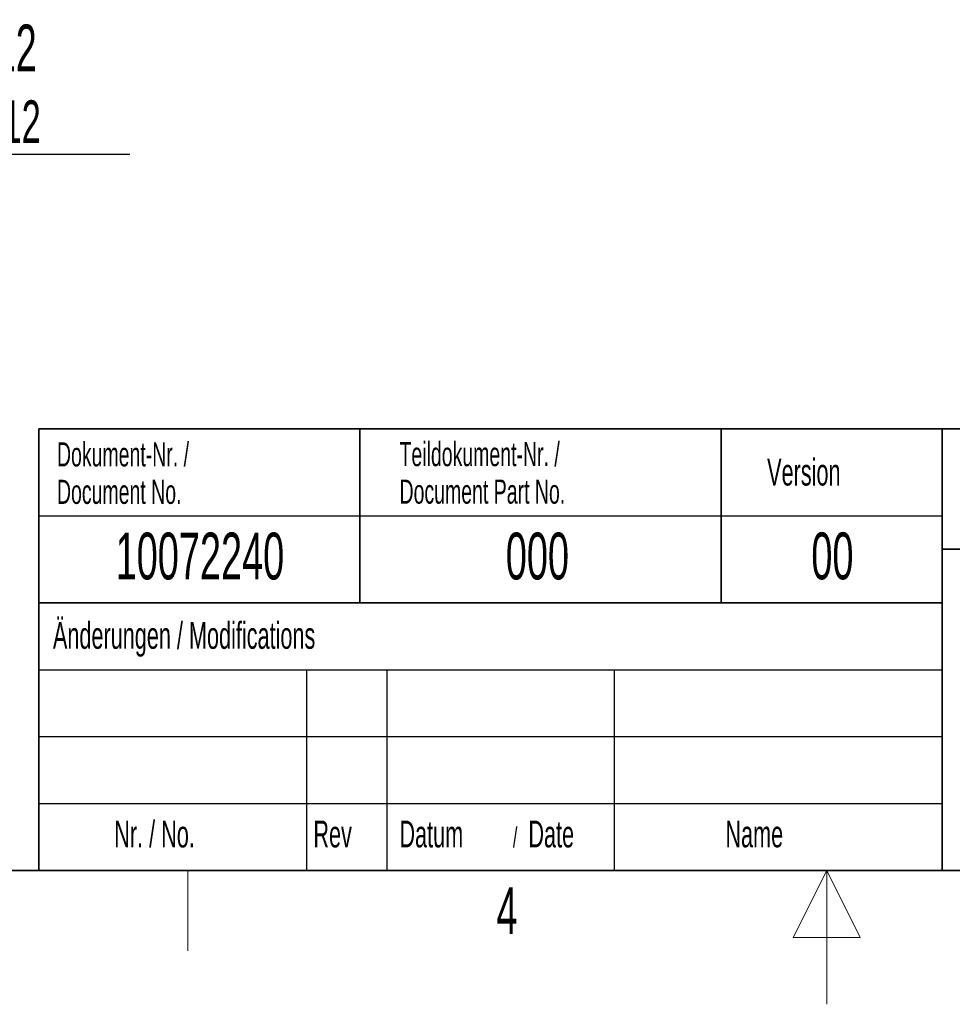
# Model space of a CAD drawing. Header units: millimetres. Extents: x 5 to 418, y 2 to 292.
# Tile 13 of 39: x 157 to 226, y 2 to 76. Entities that reach past the tile are written whole.
import ezdxf

# ---------------------------------------------------------------- set-up
doc = ezdxf.new("R2010")
doc.units = ezdxf.units.MM
doc.layers.add('SLD-0', color=7, linetype='Continuous')
doc.styles.add('SLDTEXTSTYLE0', font='TXT', dxfattribs={"width": 0.605})

# ---------------------------------------------------------------- blocks, each defined once
blk = doc.blocks.new('SW_NOTE_0_2')
at = {"layer": 'SLD-0', "color": 0}
blk.add_line((16.995, 0), (0, 0), dxfattribs=at)
at = {"layer": 'SLD-0', "color": 0, "attachment_point": 1, "style": 'SLDTEXTSTYLE0'}
for s, insert, char_height in [('für M12', (0.434, 9.703), 3.5), ('for M12', (1.625, 4.038), 3.175)]:
    blk.add_mtext(s, dxfattribs=dict(at, insert=insert, char_height=char_height))

msp = doc.modelspace()

# ---------------------------------------------------------------- linework, layer by layer
at = {"layer": 'SLD-0', "lineweight": 35}
for p, q in [((158.1167, 45), (225.6167, 45)), ((158.1167, 45), (158.1167, 32)), ((182.1167, 45), (182.1167, 32)), ((209.1167, 45), (209.1167, 32)), ((225.6167, 45), (225.6167, 32)), ((225.6167, 45), (266.3305, 45)), ((225.6167, 45), (225.6167, 36)), ((225.6167, 36), (266.3305, 36)), ((225.6167, 36), (225.6167, 12)), ((158.1167, 32), (158.1167, 12)), ((158.1167, 32), (225.6167, 32)), ((26, 12), (408, 12)), ((225.6167, 12), (266.3305, 12))]:
    msp.add_line(p, q, dxfattribs=at)
at = {"layer": 'SLD-0'}
for p, q in [((158.1167, 38.5), (225.6167, 38.5)), ((158.1167, 27), (225.6167, 27)), ((178.1167, 27), (178.1167, 12)), ((184.1167, 27), (184.1167, 12)), ((201.1167, 27), (201.1167, 12)), ((158.1167, 22), (225.6167, 22)), ((158.1167, 17), (225.6167, 17))]:
    msp.add_line(p, q, dxfattribs=at)
at = {"layer": 'SLD-0', "lineweight": 25}
msp.add_line((158.1167, 32), (225.6167, 32), dxfattribs=at)
at = {"layer": 'SLD-0', "color": 7, "linetype": 'Continuous', "lineweight": 35}
for p in [(225.6167, 32), (158.1167, 12)]:
    msp.add_line(p, (225.6167, 12), dxfattribs=at)
at = {"layer": 'SLD-0', "lineweight": 18}
msp.add_line((169.25, 6), (169.25, 12), dxfattribs=at)
at = {"layer": 'SLD-0', "color": 7, "linetype": 'Continuous', "lineweight": 18}
for p, q in [((217, 12), (214.5, 7)), ((217, 2), (217, 12)), ((219.5, 7), (217, 12)), ((214.5, 7), (219.5, 7))]:
    msp.add_line(p, q, dxfattribs=at)

# ---------------------------------------------------------------- block references
at = {"layer": 'SLD-0'}
msp.add_blockref('SW_NOTE_0_2', (147.928, 65.4994), dxfattribs=at)

# ---------------------------------------------------------------- texts
at = {"layer": 'SLD-0', "style": 'SLDTEXTSTYLE0'}
for s, insert, char_height, attachment_point in [('Dokument-Nr. /', (159.4707, 43.9891), 1.8, 1), ('Teildokument-Nr. /', (185.0721, 44.0073), 1.8, 1), ('Version', (212.5452, 42.7601), 2, 1), ('Document Part No.', (185.0721, 41.2073), 1.8, 1), ('Document No.', (159.4707, 41.1891), 1.8, 1), ('10072240', (170.1557, 37.243), 3.5, 2), ('000', (195.3767, 37.243), 3.5, 2), ('00', (217.424, 37.2527), 3.5, 2), ('Änderungen / Modifications', (159.1698, 30.5619), 2, 1), ('Nr. / No.', (163.7532, 15.7244), 2, 1), ('Rev', (178.6351, 15.7244), 2, 1), ('Datum', (185.0629, 15.7244), 2, 1), ('Date', (194.7022, 15.7244), 2, 1), ('Name', (209.4275, 15.729), 2, 1), ('/', (193.5459, 15.2243), 1.5, 1), ('4', (193.1027, 10.743), 3.5, 2)]:
    msp.add_mtext(s, dxfattribs=dict(at, insert=insert, char_height=char_height, attachment_point=attachment_point))

doc.saveas('drawing.dxf')
